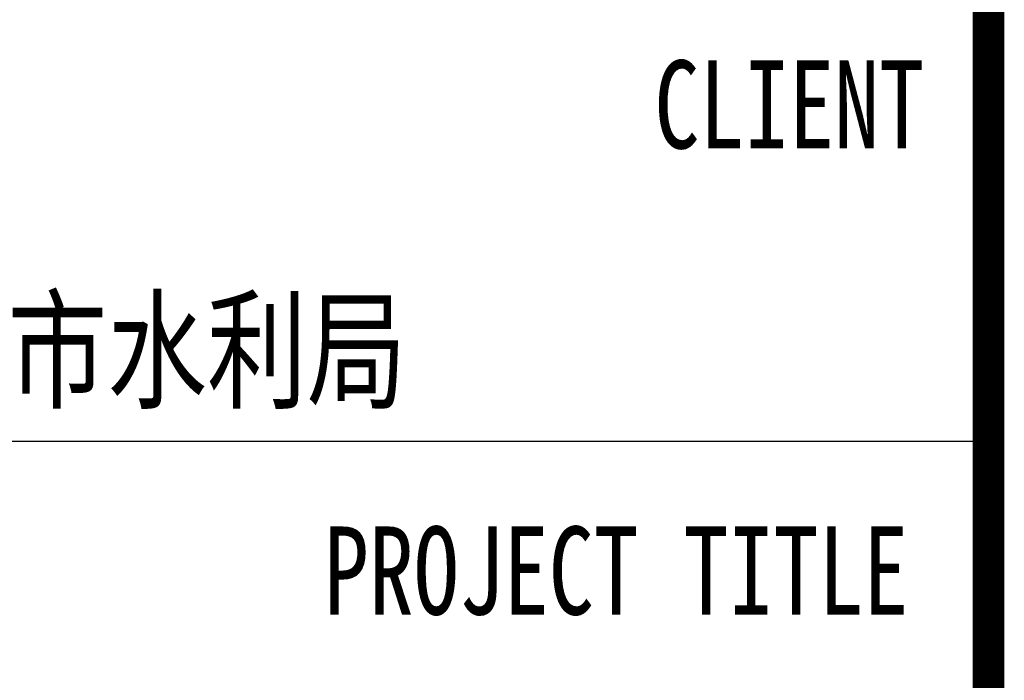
# Model space of a CAD drawing. Extents: x 427948 to 764348, y 274849 to 601549.
# Tile 5 of 212: x 507970 to 511098, y 520889 to 522989. Entities that reach past the tile are written whole.
import ezdxf
from ezdxf.enums import TextEntityAlignment as Align

# ---------------------------------------------------------------- set-up
doc = ezdxf.new("R2010")
doc.units = 0
doc.header["$LTSCALE"] = 1000
doc.header["$MEASUREMENT"] = 0
doc.layers.get('0').update_dxf_attribs({"linetype": 'CONTINUOUS'})
doc.layers.add('PUB_TITLE', color=4, linetype='CONTINUOUS')
doc.layers.add('TK', color=7, linetype='CONTINUOUS')
doc.styles.add('-宋体', font='txt', dxfattribs={"width": 0.8})
doc.styles.add('TKHZ1', font='txt', dxfattribs={"width": 0.8})

# ---------------------------------------------------------------- blocks, each defined once
blk = doc.blocks.new('24')
at = {"color": 4}
blk.add_line((-1110888.9, 145318.9), (-1110888.9, 202718.9), dxfattribs=at)
at = {"layer": 'PUB_TITLE'}
for p, q in [((-1110888.9, 145318.9), (-1110888.9, 202718.9)), ((-1116488.9, 153518.9), (-1110888.9, 153518.9))]:
    blk.add_line(p, q, dxfattribs=at)
at = {"layer": 'PUB_TITLE', "linetype": 'Continuous', "const_width": 100}
blk.add_lwpolyline([(-1191488.9, 145318.9), (-1110888.9, 145318.9), (-1110888.9, 202718.9), (-1191488.9, 202718.9)], close=True, dxfattribs=at)
at = {"layer": 'PUB_TITLE', "linetype": 'Continuous', "const_width": 80}
blk.add_lwpolyline([(-1110888.9, 145318.9), (-1110888.9, 202718.9)], dxfattribs=at)
at = {"layer": 'TK', "style": '-宋体', "width": 0.75}
for s, p in [('CLIENT', (-1111950.6, 154449.3, 0)), ('PROJECT TITLE', (-1113000.5, 152967.6, 0))]:
    blk.add_text(s, height=280, dxfattribs=at).set_placement(p)
at = {"layer": 'TK', "style": 'TKHZ1', "width": 0.8}
blk.add_text('新沂市水利局', height=304.92, dxfattribs=at).set_placement((-1113688.9, 153654.9), align=Align.CENTER)

msp = doc.modelspace()

# ---------------------------------------------------------------- block references
msp.add_blockref('24', (1621936.9, 368130.5))

doc.saveas('drawing.dxf')
